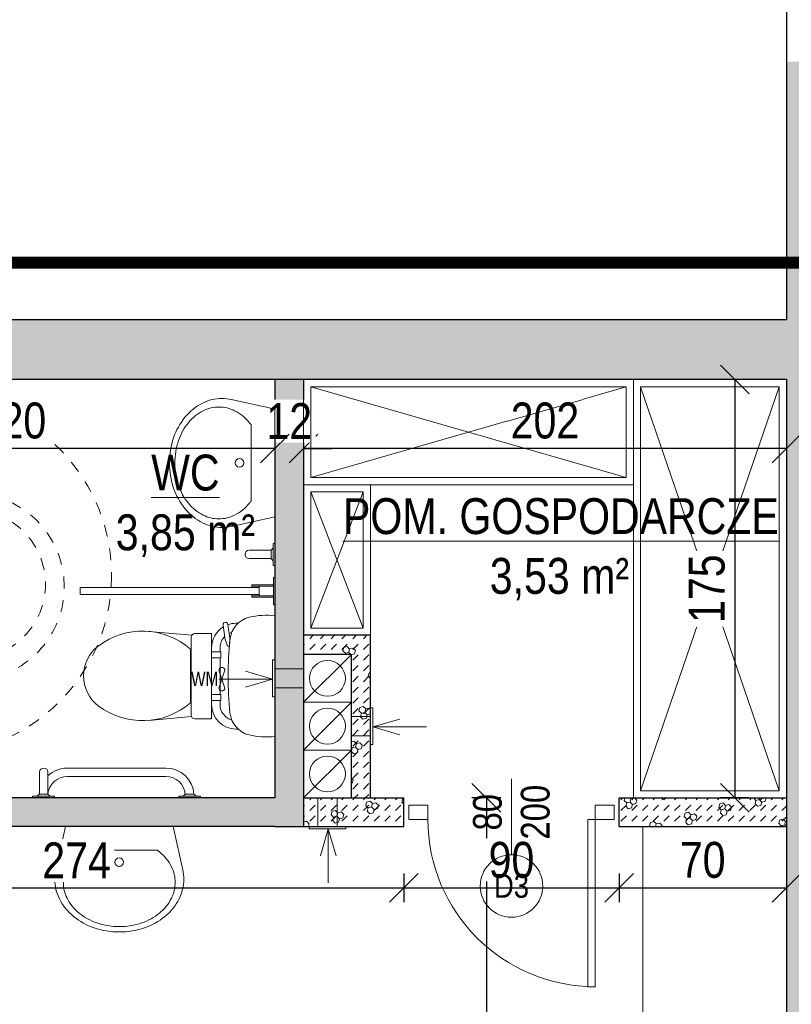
# Model space of a CAD drawing. Header units: millimetres. Extents: x 31175 to 52214, y -18116 to -5516.
# Tile 114 of 155: x 34857 to 35180, y -6668 to -6256. Entities that reach past the tile are written whole.
import ezdxf

# ---------------------------------------------------------------- set-up
doc = ezdxf.new("R2010")
doc.units = ezdxf.units.MM
doc.linetypes.add('3', pattern=[1, 0.5, -0.5])
doc.linetypes.add('ACAD_ISO03W100', pattern=[30, 12, -18])
doc.layers.get('Defpoints').update_dxf_attribs({"color": 6})
for name, color, linetype, lineweight in [('A-ARM', 225, 'Continuous', 0), ('A-ciekie', 161, 'Continuous', 9), ('A-DRZ', 154, 'Continuous', 0), ('A-opis', 130, 'Continuous', 9), ('A-sciana_żelbetowa', 130, 'Continuous', 50), ('A-wymiar', 177, 'Continuous', 0), ('A_opis_drzwi', 60, 'Continuous', 0), ('A_SCIANA_ISTN', 253, 'Continuous', 25), ('A_SCINAN_PROJ_DZIALOWA', 5, 'Continuous', 30)]:
    doc.layers.add(name, color=color, linetype=linetype, lineweight=lineweight)
doc.layers.add('A-wyposaż_kuchni', color=9, linetype='Continuous', lineweight=13, true_color=0x808080)
doc.layers.add('S_KRESKOWANIE_SC_ISTN', color=7, linetype='Continuous', lineweight=0, true_color=0x878787)
doc.styles.add('BIKWYM', font='BIKROMSW.SHX', dxfattribs={"width": 0.8})
doc.styles.add('wymiary', font='ARIALN.TTF')
doc.dimstyles.new('anka', dxfattribs={"dimtxt": 15, "dimasz": 12, "dimexe": 6, "dimexo": 0.0625, "dimgap": 4, "dimtad": 1, "dimdec": 0, "dimzin": 0, "dimdsep": 46, "dimtxsty": 'wymiary', "dimblk": 'OBLIQUE', "dimcen": 0.09, "dimclrt": 7, "dimadec": 0, "dimazin": 0, "dimtfac": 1, "dimtdec": 0, "dimtix": 1, "dimtofl": 0, "dimtmove": 0, "dimatfit": 3, "dimldrblk": 'OBLIQUE', "dimfxl": 6, "dimfxlon": 1, "dimtfill": 1, "dimtolj": 1, "dimtzin": 0, "dimarcsym": 0})
pattern_1 = [(15, (-1.139, -4.25), (3.882286, 14.4888864), [1.46647, -13.53353]), (15, (0.657, -2.453), (3.882286, 14.4888864), [1.46647, -13.53353]), (15, (-1.796, -1.796), (3.882286, 14.4888864), [1.46647, -13.53353]), (15, (0, 0), (3.882286, 14.4888864), [1.46647, -13.53353]), (15, (-2.453, 0.657), (3.882286, 14.4888864), [1.46647, -13.53353]), (75, (-2.833, -0.759), (-10.6066007, 10.6066014), [1.46647, -13.53353]), (75, (-2.176, -3.213), (-10.6066007, 10.6066014), [1.46647, -13.53353]), (75, (-0.38, -1.417), (-10.6066007, 10.6066014), [1.46647, -13.53353]), (75, (0.278, -3.87), (-10.6066007, 10.6066014), [1.46647, -13.53353]), (75, (2.074, -2.074), (-10.6066007, 10.6066014), [1.46647, -13.53353]), (315, (-2.176, -3.213), (14.4888866, 3.882285), [1.46647, -13.53353]), (315, (-2.833, -0.759), (14.4888866, 3.882285), [1.46647, -13.53353]), (315, (-0.38, -1.417), (14.4888866, 3.882285), [1.46647, -13.53353]), (315, (1.417, 0.38), (14.4888866, 3.882285), [1.46647, -13.53353]), (315, (-1.037, 1.037), (14.4888866, 3.882285), [1.46647, -13.53353]), (45, (0, 0), (4e-16, 4.49012806), [3.175, -3.175])]

# ---------------------------------------------------------------- blocks, each defined once
blk = doc.blocks.new('niepeln')
at = {"layer": 'A-opis', "linetype": '3', "lineweight": 0, "ltscale": 10}
blk.add_lwpolyline([(10270.89, 14786.06), (10238.53, 14786.06), (10238.38, 14796.44), (10262.65, 14796.44), (10262.8, 14803.62), (10237.92, 14803.62), (10237.77, 14821.94), (10229.52, 14821.94), (10229.52, 14778.89), (10264.33, 14778.89), (10277.46, 14751.26), (10289.15, 14757.97), (10286.56, 14765.15), (10283.11, 14761.18), (10274.71, 14778.43)], close=True, dxfattribs=at)
at = {"layer": 'A-opis', "linetype": '3', "ltscale": 10}
blk.add_lwpolyline([(10222.66, 14794.3, 1.599308), (10266.31, 14759.35), (10270.59, 14750.3, -1.533503), (10222.66, 14803.62)], format="xyb", close=True, dxfattribs=at)
blk.add_circle((10239.69, 14782.44), 75, dxfattribs=at)
at = {"layer": 'A-opis', "linetype": '3', "lineweight": 0, "ltscale": 10}
blk.add_circle((10233.65, 14834.58), 10.49, dxfattribs=at)
blk = doc.blocks.new('123')
at = {"layer": 'A-ARM'}
for p, q in [((40.37, 63.24), (29.37, 63.24)), ((29.37, 63.24), (29.37, 62.74)), ((29.37, 62.74), (40.37, 62.74)), ((32.37, 62.74), (32.37, 53.74)), ((32.87, 53.74), (32.87, 62.74)), ((36.87, 53.74), (36.87, 62.74)), ((37.37, 62.74), (37.37, 53.74)), ((40.37, 62.74), (40.37, 63.24)), ((45.37, 63.24), (54.37, 63.24)), ((45.37, 63.24), (45.37, 62.49)), ((45.37, 62.49), (54.37, 62.49)), ((47.12, 62.49), (48.15, 61.74)), ((48.15, 61.74), (51.66, 61.74)), ((48.16, 61.74), (48.16, 52.74)), ((52.62, 62.49), (51.66, 61.74)), ((51.66, 61.74), (51.66, 52.74)), ((54.37, 63.24), (54.37, 62.49)), ((32.87, 56.74), (36.87, 56.74)), ((33.37, 56.74), (33.37, -16.78)), ((36.37, 56.74), (36.37, -16.78)), ((32.37, 53.74), (32.87, 53.74)), ((32.87, 53.74), (33.37, 53.74)), ((36.87, 53.74), (36.37, 53.74)), ((37.37, 53.74), (36.87, 53.74)), ((-21.85, 48.28), (-21.85, 47.24)), ((12.1, 44.58), (14.47, 44.77)), ((12.11, 44.38), (12.1, 44.58)), ((14.47, 44.77), (15.07, 44.81)), ((21.12, 43.95), (15.52, 44.8)), ((21.6, 48.2), (21.6, 47.24)), ((-10.13, 40.74), (-11.84, 40.74)), ((-10.13, 41.04), (-10.13, 37.24)), ((-7.63, 41.04), (-10.13, 41.04)), ((-7.63, 41.04), (-7.63, 37.24)), ((7.37, 40.74), (-7.63, 40.74)), ((9.87, 41.04), (7.37, 41.04)), ((7.37, 41.04), (7.37, 37.24)), ((9.87, 41.04), (9.87, 37.24)), ((11.59, 40.74), (9.87, 40.74)), ((20.83, 41.98), (15.82, 42.73)), ((17.37, 37.24), (-17.63, 37.24)), ((-17.63, 37.24), (-17.63, 30.39)), ((17.37, 37.24), (17.37, 30.39)), ((-50.1, 32.74), (-50.1, 23.74)), ((-50.1, 32.74), (-49.35, 32.74)), ((-49.35, 32.74), (-49.35, 23.74)), ((-49.35, 30.99), (-48.6, 29.97)), ((-48.6, 29.97), (-48.6, 26.46)), ((-16.73, 29.01), (-18.26, 11.45)), ((15.87, 28.89), (-16.13, 28.89)), ((-11, 28.54), (11, 28.54)), ((16.71, 29.15), (18.26, 11.45)), ((-49.35, 25.49), (-48.6, 26.46)), ((-50.1, 23.74), (-49.35, 23.74)), ((-41.35, 18.49), (-41.35, -22.01)), ((-37.85, 18.49), (-37.85, -22.01)), ((33.37, -16.78), (36.37, -16.78)), ((-50.1, -36.26), (-50.1, -27.26)), ((-50.1, -27.26), (-49.35, -27.26)), ((-49.35, -36.26), (-49.35, -27.26)), ((-49.35, -29.01), (-48.6, -29.97)), ((-48.6, -33.48), (-48.6, -29.97)), ((-48.6, -29.97), (-39.6, -29.97)), ((-50.1, -36.26), (-49.35, -36.26)), ((-49.35, -34.51), (-48.6, -33.48)), ((-48.6, -33.47), (-39.6, -33.47))]:
    blk.add_line(p, q, dxfattribs=at)
for centre, radius, start, end in [((2.9, 59.44), 28, 172.2001, 194.1053), ((-3.1, 59.44), 28, 345.8947, 7.7999), ((-14.17, 55.15), 10.4, 194.1053, 264.2157), ((13.97, 55.15), 10.4, 275.7843, 345.8947), ((49.91, 52.74), 1.75, 180, 0), ((-11.85, 47.24), 10, 180, 270), ((-11.84, 47.24), 6.5, 195.1924, 270), ((-0.1, 194.04), 150, 264.2157, 270), ((-0.1, 194.04), 150, 270, 275.7843), ((15.22, 42.82), 2, 81.4307, 94.4307), ((11.59, 47.24), 6.5, 335.0579, 345.4097), ((11.6, 47.24), 10, 340.8637, 0), ((11.59, 47.24), 6.5, 270, 315.3036), ((11.6, 47.24), 10, 270, 328.8871), ((13.01, 44.45), 0.9, 184.4307, 246.9209), ((17.75, 55.59), 13, 246.9209, 261.4307), ((20.97, 42.96), 1, 261.4307, 81.4307), ((-49.35, 18.49), 11.5, 0, 86.2607), ((11.62, 8.84), 30, 138.9469, 217.2408), ((-16.13, 30.39), 1.5, 180, 270), ((-11.62, 8.84), 30, 322.7592, 41.0531), ((15.87, 30.39), 1.5, 270, 0), ((-49.35, 18.49), 8, 0, 84.6206), ((0, 0), 15.4, 217.2408, 270), ((0, 0), 15.4, 270, 322.7592), ((-49.35, -22.01), 8, 275.3794, 0), ((-49.35, -22.01), 11.5, 316.1646, 0), ((-39.6, -31.72), 1.75, 270, 90)]:
    blk.add_arc(centre, radius, start, end, dxfattribs=at)
blk = doc.blocks.new('DYBY2002-B03x0208')
at = {"layer": 'A-ARM'}
for p, q in [((-25, 0), (-29.51, 20.09)), ((25, 0), (29.51, 20.09)), ((-17.69, 11), (17.69, 11)), ((-25, 0), (25, 0))]:
    blk.add_line(p, q, dxfattribs=at)
for points in [[(29.51, 20.09, 0.055281), (30, 24.5, 0.117889), (27.82, 33.61, 0.104524), (21.21, 41.82, 0.089899), (11.74, 47.07, 0.081729), (0, 49, 0.081729), (-11.74, 47.07, 0.089899), (-21.21, 41.82, 0.104524), (-27.82, 33.61, 0.117889), (-30, 24.5, 0.117889)], [(17.69, 11, 0.011961), (18.68, 11.77, 0.104524), (24.25, 18.7, 0.117889), (26, 26, 0.117889), (24.25, 33.3, 0.104524), (18.68, 40.23, 0.089899), (10.46, 44.78, 0.081729), (0, 46.5, 0.081729), (-10.46, 44.78, 0.089899), (-18.68, 40.23, 0.104524), (-24.25, 33.3, 0.117889), (-26, 26, 0.117889)], [(-30, 24.5, 0.055281), (-29.51, 20.09, 0.104524)], [(-26, 26, 0.117889), (-24.25, 18.7, 0.104524), (-18.68, 11.77, 0.011961), (-17.69, 11, 0.081729)]]:
    blk.add_lwpolyline(points, format="xyb", dxfattribs=at)
blk.add_circle((0, 16.5), 2, dxfattribs=at)
blk = doc.blocks.new('_OBLIQUE')
at = {"color": 0, "linetype": 'ByBlock'}
blk.add_line((-0.5, -0.5), (0.5, 0.5), dxfattribs=at)
blk = doc.blocks.new('*D448')
at = {"layer": 'A-wymiar', "color": 0, "lineweight": -2, "transparency": 16777216}
for p, q in [((34816.1, -6406.73), (34804.1, -6406.73)), ((34810.1, -6406.73), (34810.1, -6581.73)), ((34816.1, -6581.73), (34804.1, -6581.73))]:
    blk.add_line(p, q, dxfattribs=at)
at = {"layer": 'Defpoints', "color": 0, "transparency": 16777216}
for p in [(34963.51, -6406.73), (34810.1, -6581.73), (34963.51, -6581.73)]:
    blk.add_point(p, dxfattribs=at)
at = {"layer": 'A-wymiar', "color": 0, "lineweight": -2, "transparency": 16777216, "xscale": 12, "yscale": 12, "zscale": 12}
for p, rotation in [((34810.1, -6406.73), 90), ((34810.1, -6581.73), 270)]:
    blk.add_blockref('_OBLIQUE', p, dxfattribs=dict(at, rotation=rotation))
at = {"layer": 'A-wymiar', "color": 7, "lineweight": 9, "transparency": 16777216, "insert": (34798.44, -6494.23), "char_height": 15, "attachment_point": 5, "rotation": 90, "style": 'wymiary', "bg_fill": 3, "box_fill_scale": 1.1, "bg_fill_color": 256, "bg_fill_true_color": 13158600, "bg_fill_transparency": 0}
blk.add_mtext('\\A1;175', dxfattribs=at)
blk = doc.blocks.new('*D449')
at = {"layer": 'A-wymiar', "color": 0, "lineweight": -2, "transparency": 16777216}
for p, q in [((35161.9, -6406.73), (35149.9, -6406.73)), ((35155.9, -6406.73), (35155.9, -6581.73)), ((35161.9, -6581.73), (35149.9, -6581.73))]:
    blk.add_line(p, q, dxfattribs=at)
at = {"layer": 'Defpoints', "color": 0, "transparency": 16777216}
for p in [(35177.51, -6406.73), (35155.9, -6581.73), (35177.51, -6581.73)]:
    blk.add_point(p, dxfattribs=at)
at = {"layer": 'A-wymiar', "color": 0, "lineweight": -2, "transparency": 16777216, "xscale": 12, "yscale": 12, "zscale": 12}
for p, rotation in [((35155.9, -6406.73), 90), ((35155.9, -6581.73), 270)]:
    blk.add_blockref('_OBLIQUE', p, dxfattribs=dict(at, rotation=rotation))
at = {"layer": 'A-wymiar', "color": 7, "transparency": 16777216, "insert": (35144.25, -6494.23), "char_height": 15, "attachment_point": 5, "rotation": 90, "style": 'wymiary', "bg_fill": 3, "box_fill_scale": 1.1, "bg_fill_color": 256, "bg_fill_true_color": 13158600, "bg_fill_transparency": 0}
blk.add_mtext('\\A1;175', dxfattribs=at)
blk = doc.blocks.new('*D450')
at = {"layer": 'A-wymiar', "color": 0, "lineweight": -2, "transparency": 16777216}
for p, q in [((35057.98, -6581.73), (35045.98, -6581.73)), ((35051.98, -6581.73), (35051.98, -6981.73)), ((35057.98, -6981.73), (35045.98, -6981.73))]:
    blk.add_line(p, q, dxfattribs=at)
at = {"layer": 'Defpoints', "color": 0, "transparency": 16777216}
for p in [(35177.51, -6581.73), (35051.98, -6981.73), (35177.51, -6981.73)]:
    blk.add_point(p, dxfattribs=at)
at = {"layer": 'A-wymiar', "color": 0, "lineweight": -2, "transparency": 16777216, "xscale": 12, "yscale": 12, "zscale": 12}
for p, rotation in [((35051.98, -6581.73), 90), ((35051.98, -6981.73), 270)]:
    blk.add_blockref('_OBLIQUE', p, dxfattribs=dict(at, rotation=rotation))
at = {"layer": 'A-wymiar', "color": 7, "transparency": 16777216, "insert": (35040.32, -6781.73), "char_height": 15, "attachment_point": 5, "rotation": 90, "style": 'wymiary', "bg_fill": 3, "box_fill_scale": 1.1, "bg_fill_color": 256, "bg_fill_true_color": 13158600, "bg_fill_transparency": 0}
blk.add_mtext('\\A1;400', dxfattribs=at)
blk = doc.blocks.new('*D454')
at = {"layer": 'A-wymiar', "color": 0, "lineweight": -2, "transparency": 16777216}
for p, q in [((34810.1, -6581.73), (34810.1, -6569.73)), ((34816.1, -6581.73), (34804.1, -6581.73)), ((34804.1, -6593.73), (34816.1, -6593.73)), ((34810.1, -6593.73), (34810.1, -6605.73))]:
    blk.add_line(p, q, dxfattribs=at)
at = {"layer": 'Defpoints', "color": 0, "transparency": 16777216}
for p in [(34963.51, -6581.73), (34743.51, -6593.73), (34810.1, -6593.73)]:
    blk.add_point(p, dxfattribs=at)
at = {"layer": 'A-wymiar', "color": 0, "lineweight": -2, "transparency": 16777216, "xscale": 12, "yscale": 12, "zscale": 12}
for p, rotation in [((34810.1, -6581.73), 270), ((34810.1, -6593.73), 90)]:
    blk.add_blockref('_OBLIQUE', p, dxfattribs=dict(at, rotation=rotation))
at = {"layer": 'A-wymiar', "color": 7, "transparency": 16777216, "insert": (34798.57, -6587.73), "char_height": 15, "attachment_point": 5, "rotation": 90, "style": 'wymiary', "bg_fill": 3, "box_fill_scale": 1.1, "bg_fill_color": 256, "bg_fill_true_color": 13158600, "bg_fill_transparency": 0}
blk.add_mtext('\\A1;12', dxfattribs=at)
blk = doc.blocks.new('*D455')
at = {"layer": 'A-wymiar', "color": 0, "lineweight": -2, "transparency": 16777216}
for p, q in [((34743.51, -6613.43), (34743.51, -6625.43)), ((35017.51, -6613.43), (35017.51, -6625.43)), ((34743.51, -6619.43), (35017.51, -6619.43))]:
    blk.add_line(p, q, dxfattribs=at)
at = {"layer": 'Defpoints', "color": 0, "transparency": 16777216}
for p in [(34743.51, -6593.73), (35017.51, -6593.73), (35017.51, -6619.43)]:
    blk.add_point(p, dxfattribs=at)
at = {"layer": 'A-wymiar', "color": 0, "lineweight": -2, "transparency": 16777216, "xscale": 12, "yscale": 12, "zscale": 12, "rotation": 180}
blk.add_blockref('_OBLIQUE', (34743.51, -6619.43), dxfattribs=at)
at = {"layer": 'A-wymiar', "color": 0, "lineweight": -2, "transparency": 16777216, "xscale": 12, "yscale": 12, "zscale": 12}
blk.add_blockref('_OBLIQUE', (35017.51, -6619.43), dxfattribs=at)
at = {"layer": 'A-wymiar', "color": 7, "transparency": 16777216, "insert": (34880.51, -6607.9), "char_height": 15, "attachment_point": 5, "style": 'wymiary', "bg_fill": 3, "box_fill_scale": 1.1, "bg_fill_color": 256, "bg_fill_true_color": 13158600, "bg_fill_transparency": 0}
blk.add_mtext('\\A1;274', dxfattribs=at)
blk = doc.blocks.new('*D456')
at = {"layer": 'A-wymiar', "color": 0, "lineweight": -2, "transparency": 16777216}
for p, q in [((35017.51, -6613.43), (35017.51, -6625.43)), ((35107.51, -6613.43), (35107.51, -6625.43)), ((35017.51, -6619.43), (35107.51, -6619.43))]:
    blk.add_line(p, q, dxfattribs=at)
at = {"layer": 'Defpoints', "color": 0, "transparency": 16777216}
for p in [(35017.51, -6593.73), (35107.51, -6593.73), (35107.51, -6619.43)]:
    blk.add_point(p, dxfattribs=at)
at = {"layer": 'A-wymiar', "color": 0, "lineweight": -2, "transparency": 16777216, "xscale": 12, "yscale": 12, "zscale": 12, "rotation": 180}
blk.add_blockref('_OBLIQUE', (35017.51, -6619.43), dxfattribs=at)
at = {"layer": 'A-wymiar', "color": 0, "lineweight": -2, "transparency": 16777216, "xscale": 12, "yscale": 12, "zscale": 12}
blk.add_blockref('_OBLIQUE', (35107.51, -6619.43), dxfattribs=at)
at = {"layer": 'A-wymiar', "color": 7, "transparency": 16777216, "insert": (35062.51, -6607.77), "char_height": 15, "attachment_point": 5, "style": 'wymiary', "bg_fill": 3, "box_fill_scale": 1.1, "bg_fill_color": 256, "bg_fill_true_color": 13158600, "bg_fill_transparency": 0}
blk.add_mtext('\\A1;90', dxfattribs=at)
blk = doc.blocks.new('*D457')
at = {"layer": 'A-wymiar', "color": 0, "lineweight": -2, "transparency": 16777216}
for p, q in [((35107.51, -6613.43), (35107.51, -6625.43)), ((35177.51, -6613.43), (35177.51, -6625.43)), ((35107.51, -6619.43), (35177.51, -6619.43))]:
    blk.add_line(p, q, dxfattribs=at)
at = {"layer": 'Defpoints', "color": 0, "transparency": 16777216}
for p in [(35107.51, -6593.73), (35177.51, -6593.73), (35177.51, -6619.43)]:
    blk.add_point(p, dxfattribs=at)
at = {"layer": 'A-wymiar', "color": 0, "lineweight": -2, "transparency": 16777216, "xscale": 12, "yscale": 12, "zscale": 12, "rotation": 180}
blk.add_blockref('_OBLIQUE', (35107.51, -6619.43), dxfattribs=at)
at = {"layer": 'A-wymiar', "color": 0, "lineweight": -2, "transparency": 16777216, "xscale": 12, "yscale": 12, "zscale": 12}
blk.add_blockref('_OBLIQUE', (35177.51, -6619.43), dxfattribs=at)
at = {"layer": 'A-wymiar', "color": 7, "transparency": 16777216, "insert": (35142.51, -6607.77), "char_height": 15, "attachment_point": 5, "style": 'wymiary', "bg_fill": 3, "box_fill_scale": 1.1, "bg_fill_color": 256, "bg_fill_true_color": 13158600, "bg_fill_transparency": 0}
blk.add_mtext('\\A1;70', dxfattribs=at)
blk = doc.blocks.new('*D178')
at = {"layer": 'A-wymiar', "color": 0, "lineweight": -2, "transparency": 16777216}
for p, q in [((34975.51, -6429.62), (34975.51, -6441.62)), ((35177.51, -6429.62), (35177.51, -6441.62)), ((35177.51, -6435.62), (34975.51, -6435.62))]:
    blk.add_line(p, q, dxfattribs=at)
at = {"layer": 'Defpoints', "color": 0, "transparency": 16777216}
for p in [(34975.51, -6406.73), (35177.51, -6406.73), (34975.51, -6435.62)]:
    blk.add_point(p, dxfattribs=at)
at = {"layer": 'A-wymiar', "color": 0, "lineweight": -2, "transparency": 16777216, "xscale": 12, "yscale": 12, "zscale": 12, "rotation": 180}
blk.add_blockref('_OBLIQUE', (34975.51, -6435.62), dxfattribs=at)
at = {"layer": 'A-wymiar', "color": 0, "lineweight": -2, "transparency": 16777216, "xscale": 12, "yscale": 12, "zscale": 12}
blk.add_blockref('_OBLIQUE', (35177.51, -6435.62), dxfattribs=at)
at = {"layer": 'A-wymiar', "color": 7, "transparency": 16777216, "insert": (35076.51, -6423.96), "char_height": 15, "attachment_point": 5, "style": 'wymiary', "bg_fill": 3, "box_fill_scale": 1.1, "bg_fill_color": 256, "bg_fill_true_color": 13158600, "bg_fill_transparency": 0}
blk.add_mtext('\\A1;202', dxfattribs=at)
blk = doc.blocks.new('*D458')
at = {"layer": 'A-wymiar', "color": 0, "lineweight": -2, "transparency": 16777216}
for p, q in [((34963.51, -6429.62), (34963.51, -6441.62)), ((34975.51, -6429.62), (34975.51, -6441.62)), ((34963.51, -6435.62), (34951.51, -6435.62)), ((34975.51, -6435.62), (34987.51, -6435.62))]:
    blk.add_line(p, q, dxfattribs=at)
at = {"layer": 'Defpoints', "color": 0, "transparency": 16777216}
for p in [(34963.51, -6406.73), (34975.51, -6406.73), (34963.51, -6435.62)]:
    blk.add_point(p, dxfattribs=at)
at = {"layer": 'A-wymiar', "color": 0, "lineweight": -2, "transparency": 16777216, "xscale": 12, "yscale": 12, "zscale": 12}
blk.add_blockref('_OBLIQUE', (34963.51, -6435.62), dxfattribs=at)
at = {"layer": 'A-wymiar', "color": 0, "lineweight": -2, "transparency": 16777216, "xscale": 12, "yscale": 12, "zscale": 12, "rotation": 180}
blk.add_blockref('_OBLIQUE', (34975.51, -6435.62), dxfattribs=at)
at = {"layer": 'A-wymiar', "color": 7, "transparency": 16777216, "insert": (34969.51, -6424.09), "char_height": 15, "attachment_point": 5, "style": 'wymiary', "bg_fill": 3, "box_fill_scale": 1.1, "bg_fill_color": 256, "bg_fill_true_color": 13158600, "bg_fill_transparency": 0}
blk.add_mtext('\\A1;12', dxfattribs=at)
blk = doc.blocks.new('*D459')
at = {"layer": 'A-wymiar', "color": 0, "lineweight": -2, "transparency": 16777216}
for p, q in [((34743.51, -6429.62), (34743.51, -6441.62)), ((34963.51, -6429.62), (34963.51, -6441.62)), ((34963.51, -6435.62), (34743.51, -6435.62))]:
    blk.add_line(p, q, dxfattribs=at)
at = {"layer": 'Defpoints', "color": 0, "transparency": 16777216}
for p in [(34743.51, -6406.73), (34963.51, -6406.73), (34743.51, -6435.62)]:
    blk.add_point(p, dxfattribs=at)
at = {"layer": 'A-wymiar', "color": 0, "lineweight": -2, "transparency": 16777216, "xscale": 12, "yscale": 12, "zscale": 12, "rotation": 180}
blk.add_blockref('_OBLIQUE', (34743.51, -6435.62), dxfattribs=at)
at = {"layer": 'A-wymiar', "color": 0, "lineweight": -2, "transparency": 16777216, "xscale": 12, "yscale": 12, "zscale": 12}
blk.add_blockref('_OBLIQUE', (34963.51, -6435.62), dxfattribs=at)
at = {"layer": 'A-wymiar', "color": 7, "transparency": 16777216, "insert": (34853.51, -6423.96), "char_height": 15, "attachment_point": 5, "style": 'wymiary', "bg_fill": 3, "box_fill_scale": 1.1, "bg_fill_color": 256, "bg_fill_true_color": 13158600, "bg_fill_transparency": 0}
blk.add_mtext('\\A1;220', dxfattribs=at)
blk = doc.blocks.new('DRZWI-RZ-41')
at = {"layer": 'A-DRZ'}
for points in [[(9, 43), (3, 43), (3, 35), (9, 35)], [(9, -43), (3, -43), (3, -35), (9, -35)]]:
    blk.add_lwpolyline(points, close=True, dxfattribs=at)
for points in [[(9, -35), (9, -32), (79, -32)], [(79, -35), (79, -32)]]:
    blk.add_lwpolyline(points, dxfattribs=at)
at = {"layer": 'A-DRZ', "extrusion": (0, 0, -1)}
blk.add_lwpolyline([(-9, -35), (-79, -35)], dxfattribs=at)
at = {"layer": 'A-DRZ', "color": 1, "extrusion": (0, 0, -1)}
blk.add_arc((-9, -35), 70, 90, 180, dxfattribs=at)

msp = doc.modelspace()

# ---------------------------------------------------------------- hatches: boundary and pattern name
at = {"layer": 'A_SCINAN_PROJ_DZIALOWA', "lineweight": 9, "true_color": 0x27773c, "transparency": 33554610}
h = msp.add_hatch(dxfattribs=at)
h.set_pattern_fill('GAZOBETON S100 ISO 1J', color=97, pattern_type=2)
h.set_pattern_definition(pattern_1)
h.paths.add_polyline_path([(34975.51, -6406.73), (34963.51, -6406.73), (34963.51, -6581.73), (34743.51, -6581.73), (34743.51, -6553.73), (34731.51, -6553.73), (34731.51, -6593.73), (34743.51, -6593.73), (34963.51, -6593.73), (34975.51, -6593.73), (34975.51, -6618.73)])
h = msp.add_hatch(dxfattribs=at)
h.set_pattern_fill('GAZOBETON S100 ISO 1J', color=97, pattern_type=2)
h.set_pattern_definition(pattern_1)
h.paths.add_polyline_path([(35003.51, -6513.73), (34975.51, -6513.73), (34975.51, -6521.73), (34995.51, -6521.73), (34995.51, -6581.73), (35003.51, -6581.73)])
h = msp.add_hatch(dxfattribs=at)
h.set_pattern_fill('GAZOBETON S100 ISO 1J', color=97, pattern_type=2)
h.set_pattern_definition(pattern_1)
h.paths.add_polyline_path([(35017.51, -6593.73), (35017.51, -6581.73), (34975.51, -6581.73), (34975.51, -6593.73)])
h.paths.add_polyline_path([(35107.51, -6581.73), (35107.51, -6593.73), (35177.51, -6593.73), (35177.51, -6581.73)])
at = {"layer": 'S_KRESKOWANIE_SC_ISTN', "transparency": 33554559}
h = msp.add_hatch(color=256, dxfattribs=at)
h.dxf.hatch_style = 1
h.paths.add_polyline_path([(35202.51, -6273.72), (35177.51, -6273.72), (35177.51, -6381.73), (34773.26, -6381.73), (34773.26, -6311.73), (34761.26, -6311.73), (34761.26, -6381.73), (34731.51, -6381.73), (34731.51, -6453.73), (34743.51, -6453.73), (34743.51, -6406.73), (35177.51, -6406.73), (35177.51, -6981.73), (35072.82, -6981.73), (35072.82, -7006.73), (35202.51, -7006.73)])

# ---------------------------------------------------------------- linework, layer by layer
at = {"layer": 'A-ciekie'}
for points in [[(34975.51, -6521.73), (34975.51, -6541.73), (34995.51, -6541.73), (34995.51, -6521.73), (34975.51, -6521.73)], [(34995.51, -6521.73), (34975.51, -6541.73)], [(34975.51, -6541.73), (34975.51, -6561.73), (34995.51, -6561.73), (34995.51, -6541.73), (34975.51, -6541.73)], [(34995.51, -6541.73), (34975.51, -6561.73)], [(34995.51, -6547.73), (35003.51, -6547.73)], [(34995.51, -6555.73), (35003.51, -6555.73)], [(34975.51, -6561.73), (34975.51, -6581.73), (34995.51, -6581.73), (34995.51, -6561.73), (34975.51, -6561.73)], [(34995.51, -6561.73), (34975.51, -6581.73)]]:
    msp.add_lwpolyline(points, dxfattribs=at)
at = {"layer": 'A-ciekie', "lineweight": 9}
msp.add_lwpolyline([(35003.51, -6558.72), (35003.51, -6559.42), (35004.51, -6559.42), (35004.51, -6544.72), (35004.51, -6544.03), (35003.51, -6544.03)], dxfattribs=at)
msp.add_lwpolyline([(35003.51, -6559.42), (35004.51, -6559.42), (35004.51, -6544.03), (35003.51, -6544.03)], close=True, dxfattribs=at)
at = {"layer": 'A-ciekie'}
for centre in [(34985.51, -6531.73), (34985.51, -6551.73), (34985.51, -6571.73)]:
    msp.add_circle(centre, 7.5, dxfattribs=at)
at = {"layer": 'A-opis', "color": 156, "linetype": 'ACAD_ISO03W100', "true_color": 0x0f468a, "const_width": 5}
msp.add_lwpolyline([(32546.51, -7006.73), (32546.51, -6357.85), (35344.05, -6357.85), (35344.05, -7084.53), (32740.01, -7084.53)], dxfattribs=at)
at = {"layer": 'A-opis', "lineweight": 9}
for points in [[(35004.51, -6552.07), (35015.76, -6548.79)], [(35004.51, -6552.07), (35027.01, -6552.07)], [(35004.51, -6552.07), (35015.76, -6555.36)]]:
    msp.add_lwpolyline(points, dxfattribs=at)
at = {"layer": 'A-wymiar'}
for points in [[(34975.51, -6593.73), (35017.51, -6593.73)], [(35107.51, -6593.73), (35177.51, -6593.73)]]:
    msp.add_lwpolyline(points, dxfattribs=at)
at = {"layer": 'A-wyposaż_kuchni'}
for points in [[(35177.51, -6581.73), (35177.51, -6406.73), (35113.51, -6406.73), (35113.51, -6581.73)], [(35174.51, -6578.73), (35174.51, -6409.73), (35116.51, -6409.73), (35116.51, -6578.73)], [(35003.51, -6513.73), (34975.51, -6513.73), (34975.51, -6450.73), (35003.51, -6450.73)], [(35000.51, -6510.73), (34978.51, -6510.73), (34978.51, -6453.73), (35000.51, -6453.73)]]:
    msp.add_lwpolyline(points, close=True, dxfattribs=at)
for points in [[(35174.51, -6409.73), (35116.51, -6578.73)], [(35174.51, -6578.73), (35116.51, -6409.73)], [(35000.51, -6453.73), (34978.51, -6510.73)], [(34978.51, -6453.73), (35000.51, -6510.73)], [(35177.51, -6593.73), (35117.51, -6593.73), (35117.51, -6981.73)]]:
    msp.add_lwpolyline(points, dxfattribs=at)
at = {"layer": 'A_SCIANA_ISTN'}
for p, q in [((35177.51, -6221.73), (35177.51, -6381.73)), ((35177.51, -6381.73), (34773.26, -6381.73)), ((35177.51, -6406.73), (34743.51, -6406.73)), ((35177.51, -6406.73), (35177.51, -6981.73))]:
    msp.add_line(p, q, dxfattribs=at)
at = {"layer": 'A_SCINAN_PROJ_DZIALOWA'}
msp.add_line((34963.51, -6593.73), (34975.51, -6593.73), dxfattribs=at)
for points in [[(34963.51, -6406.73), (34963.51, -6406.73), (34963.51, -6581.73), (34743.51, -6581.73)], [(34975.51, -6406.73), (34975.51, -6593.73)], [(35003.51, -6581.73), (35003.51, -6513.73), (34975.51, -6513.73)], [(34995.51, -6581.73), (34995.51, -6521.73), (34975.51, -6521.73)], [(34975.51, -6581.73), (35017.51, -6581.73)], [(35017.51, -6593.73), (35017.51, -6581.73)], [(35107.51, -6581.73), (35177.51, -6581.73)], [(34963.51, -6593.73), (34743.51, -6593.73)], [(34963.51, -6593.73), (35017.51, -6593.73)], [(35107.51, -6593.73), (35177.51, -6593.73)]]:
    msp.add_lwpolyline(points, dxfattribs=at)

# ---------------------------------------------------------------- block references
at = {"layer": 'A-ARM', "xscale": -0.9, "yscale": 0.9, "zscale": 0.9, "rotation": 180}
msp.add_blockref('DYBY2002-B03x0208', (34898.41, -6593.73), dxfattribs=at)
at = {"layer": 'A-ciekie', "xscale": -1.0185, "yscale": 1.0185, "zscale": 1.0185, "rotation": 270}
msp.add_blockref('123', (34899.1, -6530.7), dxfattribs=at)
at = {"layer": 'A-sciana_żelbetowa', "color": 6, "lineweight": 50, "rotation": 90}
msp.add_blockref('niepeln', (49602.61, -16728.31), dxfattribs=at)

# ---------------------------------------------------------------- texts
at = {"layer": 'A-opis', "color": 156, "true_color": 0x0f468a, "char_height": 15, "style": 'wymiary'}
for s, insert, attachment_point in [('{\\LWC\\P}3,85 m²', (34926.06, -6459.53), 5), ('\\pi4.2653;{\\LPOM. GOSPODARCZE}\\P\\pi65.682;3,53 m²', (34987.74, -6456.36), 1)]:
    msp.add_mtext_dynamic_manual_height_columns(s, width=188.6534, gutter_width=12.5, heights=[0], dxfattribs=dict(at, insert=insert, attachment_point=attachment_point))

# ---------------------------------------------------------------- next in the draw order: dimensions: what is measured, and where the dimension line sits
at = {"layer": 'A-wymiar', "lineweight": 9}
dim = msp.add_linear_dim(base=(34810.1, -6581.73), p1=(34963.51, -6406.73), p2=(34963.51, -6581.73), angle=90, dimstyle='anka', dxfattribs=at)
dim.commit()
dim.dimension.update_dxf_attribs({"geometry": '*D448', "text_midpoint": (34798.44, -6494.23)})
at = {"layer": 'A-wymiar'}
dim = msp.add_linear_dim(base=(35155.9, -6581.73), p1=(35177.51, -6406.73), p2=(35177.51, -6581.73), angle=90, dimstyle='anka', dxfattribs=at)
dim.commit()
dim.dimension.update_dxf_attribs({"geometry": '*D449', "text_midpoint": (35144.25, -6494.23)})

# ---------------------------------------------------------------- next in the draw order: linework, layer by layer
at = {"layer": 'A-ciekie', "lineweight": 9}
msp.add_lwpolyline([(34963.51, -6538.72), (34963.51, -6539.42), (34962.51, -6539.42), (34962.51, -6524.72), (34962.51, -6524.03), (34963.51, -6524.03)], dxfattribs=at)
msp.add_lwpolyline([(34963.51, -6539.42), (34962.51, -6539.42), (34962.51, -6524.03), (34963.51, -6524.03)], close=True, dxfattribs=at)
at = {"layer": 'A-ciekie'}
for points in [[(34975.51, -6527.73), (34963.51, -6527.73)], [(34975.51, -6535.73), (34963.51, -6535.73)]]:
    msp.add_lwpolyline(points, dxfattribs=at)
at = {"layer": 'A-opis', "lineweight": 9}
for points in [[(34940.19, -6528.75), (34941.34, -6532.07)], [(34942.5, -6528.75), (34941.34, -6532.07)], [(34962.51, -6532.07), (34940.02, -6532.07)], [(34940.19, -6535.39), (34941.34, -6532.07)], [(34942.5, -6535.39), (34941.34, -6532.07)], [(34962.51, -6532.07), (34951.27, -6528.79)], [(34962.51, -6532.07), (34951.27, -6535.36)]]:
    msp.add_lwpolyline(points, dxfattribs=at)
for centre, start, end in [((34941.34, -6528.35), 340.8229, 199.1771), ((34941.34, -6535.8), 160.8229, 19.1771)]:
    msp.add_arc(centre, 1.22, start, end, dxfattribs=at)

# ---------------------------------------------------------------- next in the draw order: texts
at = {"layer": 'A-opis', "lineweight": 9, "insert": (34934.15, -6531.97), "char_height": 6, "attachment_point": 5, "style": 'BIKWYM'}
msp.add_mtext_dynamic_manual_height_columns('WM', width=10.1211, gutter_width=12.5, heights=[0], dxfattribs=at)

# ---------------------------------------------------------------- next in the draw order: dimensions: what is measured, and where the dimension line sits
at = {"layer": 'A-wymiar'}
dim = msp.add_linear_dim(base=(34975.51, -6435.62), p1=(35177.51, -6406.73), p2=(34975.51, -6406.73), dimstyle='anka', dxfattribs=at)
dim.commit()
dim.dimension.update_dxf_attribs({"geometry": '*D178', "text_midpoint": (35076.51, -6423.96)})
for base, p1, p2, picture, middle in [((34810.1, -6593.73), (34963.51, -6581.73), (34743.51, -6593.73), '*D454', (34798.57, -6587.73)), ((35051.98, -6981.73), (35177.51, -6581.73), (35177.51, -6981.73), '*D450', (35040.32, -6781.73))]:
    dim = msp.add_linear_dim(base=base, p1=p1, p2=p2, angle=90, dimstyle='anka', override={"dimtmove": 1}, dxfattribs=at)
    dim.commit()
    dim.dimension.update_dxf_attribs({"geometry": picture, "text_midpoint": middle})

# ---------------------------------------------------------------- next in the draw order: linework, layer by layer
at = {"layer": 'A_SCINAN_PROJ_DZIALOWA'}
msp.add_lwpolyline([(35107.51, -6593.73), (35107.51, -6581.73)], dxfattribs=at)

# ---------------------------------------------------------------- next in the draw order: dimensions: what is measured, and where the dimension line sits
at = {"layer": 'A-wymiar'}
for base, p1, p2, picture, middle in [((34963.51, -6435.62), (34975.51, -6406.73), (34963.51, -6406.73), '*D458', (34969.51, -6424.09)), ((35017.51, -6619.43), (34743.51, -6593.73), (35017.51, -6593.73), '*D455', (34880.51, -6607.9))]:
    dim = msp.add_linear_dim(base=base, p1=p1, p2=p2, dimstyle='anka', override={"dimtmove": 1}, dxfattribs=at)
    dim.commit()
    dim.dimension.update_dxf_attribs({"geometry": picture, "text_midpoint": middle})

# ---------------------------------------------------------------- next in the draw order: linework, layer by layer
at = {"layer": 'A-ciekie'}
for points in [[(34981.51, -6581.73), (34981.51, -6593.73)], [(34989.51, -6581.73), (34989.51, -6593.73)]]:
    msp.add_lwpolyline(points, dxfattribs=at)
at = {"layer": 'A-ciekie', "lineweight": 9}
msp.add_lwpolyline([(34992.51, -6593.73), (34993.21, -6593.73), (34993.21, -6594.73), (34978.51, -6594.73), (34977.82, -6594.73), (34977.82, -6593.73)], dxfattribs=at)
msp.add_lwpolyline([(34993.21, -6593.73), (34993.21, -6594.73), (34977.82, -6594.73), (34977.82, -6593.73)], close=True, dxfattribs=at)
at = {"layer": 'A-opis', "lineweight": 9}
for points in [[(34985.86, -6594.73), (34982.58, -6605.98)], [(34985.86, -6594.73), (34985.86, -6617.23)], [(34985.86, -6594.73), (34989.14, -6605.98)]]:
    msp.add_lwpolyline(points, dxfattribs=at)
at = {"layer": 'A-wyposaż_kuchni'}
for points in [[(35113.51, -6406.73), (34975.51, -6406.73), (34975.51, -6450.73), (35113.51, -6450.73)], [(35110.51, -6409.73), (34978.51, -6409.73), (34978.51, -6447.73), (35110.51, -6447.73)]]:
    msp.add_lwpolyline(points, close=True, dxfattribs=at)
for points in [[(35110.51, -6409.73), (34978.51, -6447.73)], [(35110.51, -6447.73), (34978.51, -6409.73)]]:
    msp.add_lwpolyline(points, dxfattribs=at)

# ---------------------------------------------------------------- next in the draw order: dimensions: what is measured, and where the dimension line sits
at = {"layer": 'A-wymiar'}
for base, p1, p2, picture, middle in [((34743.51, -6435.62), (34963.51, -6406.73), (34743.51, -6406.73), '*D459', (34853.51, -6423.96)), ((35107.51, -6619.43), (35017.51, -6593.73), (35107.51, -6593.73), '*D456', (35062.51, -6607.77))]:
    dim = msp.add_linear_dim(base=base, p1=p1, p2=p2, dimstyle='anka', override={"dimtmove": 1}, dxfattribs=at)
    dim.commit()
    dim.dimension.update_dxf_attribs({"geometry": picture, "text_midpoint": middle})

# ---------------------------------------------------------------- next in the draw order: linework, layer by layer
at = {"layer": 'A_opis_drzwi'}
msp.add_line((35062.51, -6573.73), (35062.51, -6605.52), dxfattribs=at)
msp.add_circle((35062.51, -6618.6), 13.09, dxfattribs=at)

# ---------------------------------------------------------------- next in the draw order: block references
at = {"layer": 'A-ARM', "xscale": -0.9, "yscale": 0.9, "zscale": 0.9, "rotation": 90}
msp.add_blockref('DYBY2002-B03x0208', (34963.51, -6441.62), dxfattribs=at)

# ---------------------------------------------------------------- next in the draw order: texts
at = {"layer": 'A_opis_drzwi', "insert": (35062.51, -6587.73), "char_height": 12, "width": 42.7859, "attachment_point": 5, "rotation": 90, "style": 'wymiary'}
msp.add_mtext('80\\P200', dxfattribs=at)
at = {"layer": 'A_opis_drzwi', "insert": (35062.51, -6618.6), "char_height": 10, "width": 42.7859, "attachment_point": 5, "style": 'wymiary'}
msp.add_mtext('D3', dxfattribs=at)

# ---------------------------------------------------------------- next in the draw order: dimensions: what is measured, and where the dimension line sits
at = {"layer": 'A-wymiar'}
dim = msp.add_linear_dim(base=(35177.51, -6619.43), p1=(35107.51, -6593.73), p2=(35177.51, -6593.73), dimstyle='anka', override={"dimtmove": 1}, dxfattribs=at)
dim.commit()
dim.dimension.update_dxf_attribs({"geometry": '*D457', "text_midpoint": (35142.51, -6607.77)})

# ---------------------------------------------------------------- next in the draw order: block references
at = {"layer": 'A-DRZ', "xscale": -1, "rotation": 90.00000000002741}
msp.add_blockref('DRZWI-RZ-41', (35062.51, -6581.73), dxfattribs=at)
msp.add_blockref('DRZWI-RZ-41', (35062.51, -6581.73), dxfattribs=at)

doc.saveas('drawing.dxf')
